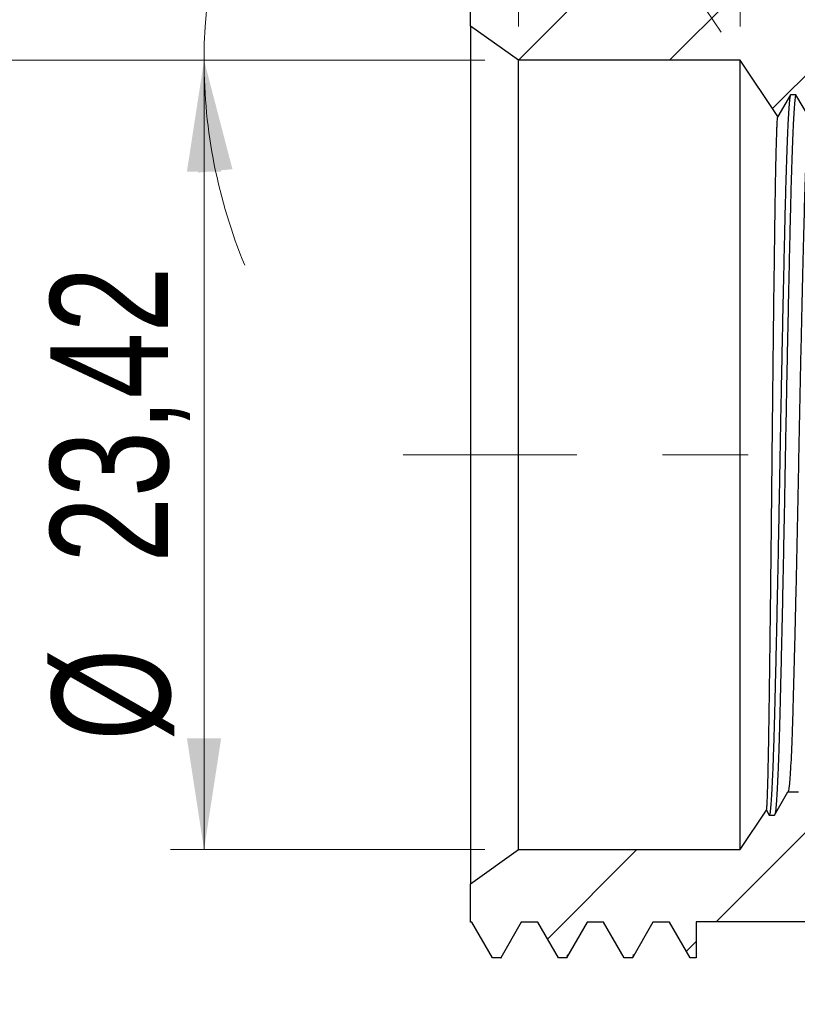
# Model space of a CAD drawing. Header units: millimetres. Extents: x 0 to 420, y 0 to 297.
# Tile 45 of 68: x 331 to 354, y 71 to 100. Entities that reach past the tile are written whole.
import ezdxf

# ---------------------------------------------------------------- set-up
doc = ezdxf.new("R2010")
doc.units = ezdxf.units.MM
doc.linetypes.add('CENTERX2', pattern=[20.32, 12.7, -2.54, 2.54, -2.54])
doc.styles.add('SLDTEXTSTYLE0', font='TXT', dxfattribs={"width": 0.75})
doc.dimstyles.new('SLDDIMSTYLE0', dxfattribs={"dimtxt": 3.5, "dimasz": 3.302, "dimexe": 0, "dimexo": 0.0625, "dimgap": 0.875, "dimtad": 1, "dimrnd": 1e-09, "dimzin": 12, "dimdsep": 46, "dimtxsty": 'SLDTEXTSTYLE0', "dimsah": 1, "dimcen": 0.09, "dimadec": 0, "dimazin": 3, "dimtfac": 1, "dimtmove": 0, "dimatfit": 0, "dimfxl": 0, "dimfrac": 2, "dimtolj": 1, "dimtzin": 12, "dimarcsym": 0})
doc.dimstyles.new('SLDDIMSTYLE1', dxfattribs={"dimtxt": 3.5, "dimasz": 3.302, "dimexe": 0, "dimexo": 0.0625, "dimgap": 0.875, "dimtad": 1, "dimrnd": 1e-09, "dimzin": 12, "dimdsep": 46, "dimtxsty": 'SLDTEXTSTYLE0', "dimsah": 1, "dimcen": 0.09, "dimadec": 0, "dimazin": 3, "dimtfac": 1, "dimtofl": 0, "dimtmove": 0, "dimatfit": 3, "dimfxl": 0, "dimfrac": 2, "dimtolj": 1, "dimtzin": 12, "dimarcsym": 0})
doc.dimstyles.new('SLDDIMSTYLE8', dxfattribs={"dimtxt": 3.5, "dimasz": 3.302, "dimexe": 0, "dimexo": 0.0625, "dimgap": 0.875, "dimtad": 1, "dimdec": 4, "dimzin": 12, "dimdsep": 46, "dimtxsty": 'SLDTEXTSTYLE0', "dimsah": 1, "dimcen": 0.09, "dimadec": 1, "dimazin": 3, "dimtfac": 1, "dimtdec": 1, "dimtofl": 0, "dimtmove": 0, "dimatfit": 3, "dimfxl": 0, "dimfrac": 2, "dimtolj": 1, "dimtzin": 12, "dimarcsym": 0})

# ---------------------------------------------------------------- blocks, each defined once
blk = doc.blocks.new('_D_75')
at = {"color": 7, "linetype": 'Continuous', "lineweight": 0}
for p, q in [((344.753, 101.23), (344.753, 114.805)), ((366.233, 90.48), (366.233, 114.805)), ((344.753, 113.805), (366.233, 113.805))]:
    blk.add_line(p, q, dxfattribs=at)
at = {"color": 7, "linetype": 'Continuous', "lineweight": 18}
for points in [[(344.753, 113.805), (348.055, 113.297), (348.055, 114.313)], [(366.233, 113.805), (362.931, 114.313), (362.931, 113.297)]]:
    blk.add_solid(points, dxfattribs=at)
at = {"color": 7, "linetype": 'Continuous', "lineweight": 18, "insert": (349.451, 118.317), "char_height": 3.5, "attachment_point": 1, "style": 'SLDTEXTSTYLE0'}
blk.add_mtext('21,48', dxfattribs=at)
blk = doc.blocks.new('_D_76')
at = {"color": 7, "linetype": 'Continuous', "lineweight": 0}
for p, q in [((345.179, 99.215), (335.844, 99.215)), ((336.844, 99.215), (336.844, 75.795)), ((345.179, 75.795), (335.844, 75.795))]:
    blk.add_line(p, q, dxfattribs=at)
at = {"color": 7, "linetype": 'Continuous', "lineweight": 18}
for points in [[(336.844, 99.215), (336.336, 95.913), (337.352, 95.913)], [(336.844, 75.795), (337.352, 79.097), (336.336, 79.097)]]:
    blk.add_solid(points, dxfattribs=at)
at = {"color": 7, "linetype": 'Continuous', "lineweight": 18, "char_height": 3.5, "attachment_point": 1, "rotation": 90, "style": 'SLDTEXTSTYLE0'}
for s, insert in [('23,42', (332.279, 84.306)), ('%%c', (332.332, 79.028))]:
    blk.add_mtext(s, dxfattribs=dict(at, insert=insert))
blk = doc.blocks.new('_D_77')
at = {"color": 7, "linetype": 'Continuous', "lineweight": 0}
for p, q in [((346.179, 100.215), (346.179, 108.495)), ((352.753, 100.215), (352.753, 108.495)), ((346.179, 107.495), (339.829, 107.495)), ((352.753, 107.495), (346.179, 107.495)), ((352.753, 107.495), (359.103, 107.495))]:
    blk.add_line(p, q, dxfattribs=at)
at = {"color": 7, "linetype": 'Continuous', "lineweight": 18}
for points in [[(346.179, 107.495), (342.877, 108.003), (342.877, 106.987)], [(352.753, 107.495), (356.055, 106.987), (356.055, 108.003)]]:
    blk.add_solid(points, dxfattribs=at)
at = {"color": 7, "linetype": 'Continuous', "lineweight": 18, "insert": (345.359, 112.007), "char_height": 3.5, "attachment_point": 1, "style": 'SLDTEXTSTYLE0'}
blk.add_mtext('6,57', dxfattribs=at)
blk = doc.blocks.new('_D_79')
at = {"color": 7, "linetype": 'Continuous', "lineweight": 0}
for p, q in [((343.939, 100.81), (329.463, 111.117)), ((345.179, 99.215), (325.659, 99.215))]:
    blk.add_line(p, q, dxfattribs=at)
at = {"color": 7, "linetype": 'Continuous', "lineweight": 18}
for start, end in [(126.1191, 144.5495), (144.5495, 180), (180, 198.4304)]:
    blk.add_arc((346.179, 99.215), 19.52, start, end, dxfattribs=at)
for points in [[(330.278, 110.537), (332.799, 112.729), (332.024, 113.385)], [(326.659, 99.215), (326.429, 95.882), (327.442, 95.967)]]:
    blk.add_solid(points, dxfattribs=at)
at = {"color": 7, "linetype": 'Continuous', "lineweight": 18, "insert": (321.98, 103.878), "char_height": 3.5, "attachment_point": 1, "rotation": 66.295, "style": 'SLDTEXTSTYLE0'}
blk.add_mtext('35,5°', dxfattribs=at)
blk = doc.blocks.new('_D_80')
at = {"color": 7, "linetype": 'Continuous', "lineweight": 0}
for p, q in [((352.195, 100.045), (343.317, 113.247)), ((345.179, 99.215), (335.844, 99.215))]:
    blk.add_line(p, q, dxfattribs=at)
at = {"color": 7, "linetype": 'Continuous', "lineweight": 18}
for start, end in [(101.4354, 123.9214), (123.9214, 180), (180, 202.486)]:
    blk.add_arc((352.753, 99.215), 15.909, start, end, dxfattribs=at)
for points in [[(343.875, 112.417), (347.028, 113.522), (346.55, 114.418)], [(336.844, 99.215), (336.676, 95.879), (337.687, 95.983)]]:
    blk.add_solid(points, dxfattribs=at)
at = {"color": 7, "linetype": 'Continuous', "lineweight": 18, "insert": (335.03, 110.736), "char_height": 3.5, "attachment_point": 1, "rotation": 42.0087, "style": 'SLDTEXTSTYLE0'}
blk.add_mtext('56,1°', dxfattribs=at)

msp = doc.modelspace()

# ---------------------------------------------------------------- hatches: boundary and pattern name
at = {"linetype": 'Continuous', "lineweight": 18}
h = msp.add_hatch(dxfattribs=at)
h.set_pattern_fill('ANSI31', style=0)
h.paths.add_polyline_path([(354.4131, 98.19281), (354.80998, 97.5054), (355.12748, 97.5054), (355.52435, 98.19281), (355.6831, 98.19281), (356.07998, 97.5054), (356.39748, 97.5054), (356.79435, 98.19281), (356.9531, 98.19281), (357.34998, 97.5054), (357.66748, 97.5054), (358.06435, 98.19281), (358.2231, 98.19281), (358.61998, 97.5054), (358.93748, 97.5054), (359.33435, 98.19281), (359.4931, 98.19281), (359.88998, 97.5054), (360.20748, 97.5054), (360.60435, 98.19281), (360.7631, 98.19281), (361.15998, 97.5054), (361.47748, 97.5054), (361.87435, 98.19281), (362.0331, 98.19281), (362.42998, 97.5054), (362.74748, 97.5054), (363.14435, 98.19281), (363.3031, 98.19281), (363.69998, 97.5054), (364.01748, 97.5054), (364.28324, 97.96572), (364.28324, 99.0054), (364.73324, 99.0054), (364.73324, 102.1054), (363.51324, 102.1054), (363.51324, 100.6054), (361.46324, 100.6054), (361.46324, 102.1054), (359.66324, 102.1054), (359.66324, 100.6054), (357.45324, 100.6054), (357.45324, 103.8054), (355.35324, 103.8054), (355.35324, 101.3554), (351.45324, 101.3554), (351.45324, 101.37285), (351.14558, 101.37285), (350.535, 102.4304), (350.29077, 102.4304), (349.68019, 101.37285), (349.19173, 101.37285), (348.58115, 102.4304), (348.33692, 102.4304), (347.72634, 101.37285), (347.23788, 101.37285), (346.62731, 102.4304), (346.38308, 102.4304), (345.7725, 101.37285), (345.28404, 101.37285), (344.75324, 102.29221), (344.75324, 100.2304), (346.17882, 99.2154), (352.75324, 99.2154), (353.87862, 97.54201), (354.25435, 98.19281)], flags=0)
h = msp.add_hatch(dxfattribs=at)
h.set_pattern_fill('ANSI31', style=0)
h.paths.add_polyline_path([(354.17498, 77.5054), (353.7781, 76.81799), (353.61935, 76.81799), (353.53694, 76.96073), (352.75324, 75.7954), (346.17882, 75.7954), (344.75324, 74.7804), (344.75324, 73.63795), (344.79558, 73.63795), (345.40615, 72.5804), (345.65038, 72.5804), (346.26096, 73.63795), (346.74942, 73.63795), (347.36, 72.5804), (347.60423, 72.5804), (348.21481, 73.63795), (348.70327, 73.63795), (349.31384, 72.5804), (349.55808, 72.5804), (350.16865, 73.63795), (350.65711, 73.63795), (351.26769, 72.5804), (351.45324, 72.5804), (351.45324, 73.6554), (355.35324, 73.6554), (355.35324, 71.2054), (357.45324, 71.2054), (357.45324, 74.4054), (359.66324, 74.4054), (359.66324, 72.9054), (361.46324, 72.9054), (361.46324, 74.4054), (363.51324, 74.4054), (363.51324, 72.9054), (364.73324, 72.9054), (364.73324, 76.0054), (364.28324, 76.0054), (364.28324, 77.41579), (363.9381, 76.81799), (363.77935, 76.81799), (363.38248, 77.5054), (363.06498, 77.5054), (362.6681, 76.81799), (362.50935, 76.81799), (362.11248, 77.5054), (361.79498, 77.5054), (361.3981, 76.81799), (361.23935, 76.81799), (360.84248, 77.5054), (360.52498, 77.5054), (360.1281, 76.81799), (359.96935, 76.81799), (359.57248, 77.5054), (359.25498, 77.5054), (358.8581, 76.81799), (358.69935, 76.81799), (358.30248, 77.5054), (357.98498, 77.5054), (357.5881, 76.81799), (357.42935, 76.81799), (357.03248, 77.5054), (356.71498, 77.5054), (356.3181, 76.81799), (356.15935, 76.81799), (355.76248, 77.5054), (355.44498, 77.5054), (355.0481, 76.81799), (354.88935, 76.81799), (354.49248, 77.5054)], flags=0)

# ---------------------------------------------------------------- linework, layer by layer
at = {"color": 7, "linetype": 'Continuous', "lineweight": 25}
for p, q in [((344.75324, 100.2304), (344.75324, 102.29221)), ((346.17882, 99.2154), (344.75324, 100.2304)), ((344.75324, 100.2304), (344.75324, 74.7804)), ((352.75324, 99.2154), (346.17882, 99.2154)), ((346.17882, 75.7954), (346.17882, 99.2154)), ((353.87862, 97.54201), (352.75324, 99.2154)), ((352.75324, 75.7954), (352.75324, 99.2154)), ((354.25435, 98.19281), (353.87862, 97.54202)), ((354.4131, 98.19281), (354.25435, 98.19281)), ((354.80998, 97.5054), (354.4131, 98.19281)), ((353.7781, 76.81799), (354.17498, 77.5054)), ((354.17498, 77.5054), (354.49248, 77.5054)), ((352.75324, 75.7954), (353.53694, 76.96073)), ((353.53694, 76.96073), (353.61935, 76.81799)), ((353.61935, 76.81799), (353.7781, 76.81799)), ((344.75324, 74.7804), (346.17882, 75.7954)), ((346.17882, 75.7954), (352.75324, 75.7954)), ((344.75324, 73.63795), (344.75324, 74.7804)), ((344.79558, 73.63795), (344.75324, 73.63795)), ((345.40615, 72.5804), (344.79558, 73.63795)), ((346.26096, 73.63795), (345.65038, 72.5804)), ((346.74942, 73.63795), (346.26096, 73.63795)), ((347.36, 72.5804), (346.74942, 73.63795)), ((348.21481, 73.63795), (347.60423, 72.5804)), ((348.70327, 73.63795), (348.21481, 73.63795)), ((349.31384, 72.5804), (348.70327, 73.63795)), ((350.16865, 73.63795), (349.55808, 72.5804)), ((350.65711, 73.63795), (350.16865, 73.63795)), ((351.26769, 72.5804), (350.65711, 73.63795)), ((355.35324, 73.6554), (351.45324, 73.6554)), ((351.45324, 73.6554), (351.45324, 72.5804)), ((345.65038, 72.5804), (345.40615, 72.5804)), ((347.60423, 72.5804), (347.36, 72.5804)), ((349.55808, 72.5804), (349.31384, 72.5804)), ((351.45324, 72.5804), (351.26769, 72.5804))]:
    msp.add_line(p, q, dxfattribs=at)
at = {"color": 7, "linetype": 'CENTERX2', "lineweight": 18}
msp.add_line((368.23324, 87.5054), (342.75324, 87.5054), dxfattribs=at)
at = {"color": 7, "linetype": 'Continuous', "lineweight": 25}
for points, knots in [([(354.24833, 98.17712), (354.24427, 98.17014), (354.23408, 98.15261), (354.21707, 98.01371), (354.19739, 97.77287), (354.17729, 97.42977), (354.15706, 96.99282), (354.13698, 96.46699), (354.11785, 95.87647), (354.09979, 95.23751), (354.08303, 94.55975), (354.0657, 93.8259), (354.04775, 93.03528), (354.02934, 92.19392), (354.01105, 91.32788), (353.99309, 90.4495), (353.97567, 89.57027), (353.95862, 88.68247), (353.94204, 87.79536), (353.92588, 86.89334), (353.90897, 85.97557), (353.89108, 85.0433), (353.87271, 84.12249), (353.85408, 83.2246), (353.83541, 82.36073), (353.81727, 81.55659), (353.79987, 80.8179), (353.78329, 80.14766), (353.76746, 79.53147), (353.75123, 78.96848), (353.73375, 78.43996), (353.71514, 77.96005), (353.69557, 77.54588), (353.67594, 77.21994), (353.65654, 76.98849), (353.63757, 76.8445), (353.6254, 76.82679), (353.61935, 76.81799)], [0, 0, 0, 0, 0.02031237, 0.0510453, 0.0821328, 0.11343383, 0.14480142, 0.1760867, 0.20714314, 0.23549839, 0.26349486, 0.29173544, 0.32032251, 0.34914784, 0.37809754, 0.40540295, 0.43261689, 0.45964315, 0.48638948, 0.51279608, 0.54099038, 0.56954312, 0.59834684, 0.62728819, 0.65625052, 0.68511668, 0.71214302, 0.73888944, 0.7652961, 0.79186949, 0.81876691, 0.84902129, 0.87943575, 0.90987501, 0.94020308, 0.97028696, 1, 1, 1, 1]), ([(354.4131, 98.19281), (354.40706, 98.18364), (354.39488, 98.16518), (354.37583, 98.0149), (354.35614, 97.77255), (354.33604, 97.42986), (354.31581, 96.9928), (354.29573, 96.46699), (354.2766, 95.87647), (354.25854, 95.23751), (354.24178, 94.55976), (354.22445, 93.8259), (354.2065, 93.03528), (354.18809, 92.19392), (354.1698, 91.32788), (354.15184, 90.4495), (354.13442, 89.57027), (354.11737, 88.68247), (354.10079, 87.79536), (354.08463, 86.89334), (354.06772, 85.97557), (354.04983, 85.0433), (354.03146, 84.12249), (354.01283, 83.2246), (353.99416, 82.36073), (353.97602, 81.55659), (353.95862, 80.8179), (353.94204, 80.14766), (353.92621, 79.53147), (353.90998, 78.96849), (353.8925, 78.43993), (353.87389, 77.96019), (353.85431, 77.54534), (353.8347, 77.22198), (353.81648, 76.9961), (353.80504, 76.92267), (353.79994, 76.88996)], [0, 0, 0, 0, 0.03111513, 0.06264952, 0.09454771, 0.12666501, 0.1588506, 0.19095174, 0.22281807, 0.25191278, 0.28063935, 0.30961639, 0.33894896, 0.368526, 0.39823066, 0.42624815, 0.45417178, 0.48190284, 0.50934666, 0.5364419, 0.56537146, 0.5946688, 0.62422367, 0.65391976, 0.68363738, 0.71325632, 0.74098745, 0.76843138, 0.79552668, 0.82279305, 0.85039191, 0.88143527, 0.9126429, 0.94387597, 0.97499495, 1, 1, 1, 1]), ([(353.81435, 95.93), (353.81552, 95.9877), (353.81802, 96.11029), (353.82201, 96.29166), (353.82683, 96.49604), (353.83233, 96.70728), (353.83859, 96.91931), (353.84491, 97.10335), (353.8511, 97.25305), (353.85678, 97.36592), (353.86037, 97.4176), (353.86208, 97.44233)], [0, 0, 0, 0, 0.07433511, 0.1579255, 0.2507543, 0.37584428, 0.50082366, 0.64034956, 0.77003661, 0.88991181, 1, 1, 1, 1]), ([(353.86208, 97.44233), (353.86305, 97.45441), (353.86496, 97.47824), (353.86775, 97.50463), (353.87095, 97.52784), (353.87396, 97.5403), (353.87666, 97.54397), (353.87802, 97.54261), (353.87862, 97.54201)], [0, 0, 0, 0, 0.17192799, 0.33920048, 0.50182373, 0.75117316, 0.89053295, 1, 1, 1, 1]), ([(354.80998, 97.5054), (354.80374, 97.5054), (354.79769, 97.49018), (354.78504, 97.42826), (354.77856, 97.38149), (354.75877, 97.19275), (354.74511, 97.00187), (354.71763, 96.49611), (354.70382, 96.1813), (354.67685, 95.44838), (354.6637, 95.03046), (354.64499, 94.34947), (354.63894, 94.11393), (354.62629, 93.61617), (354.61981, 93.35532), (354.60002, 92.54115), (354.58636, 91.95588), (354.55888, 90.73178), (354.54507, 90.09317), (354.5181, 88.80088), (354.50495, 88.14745), (354.48624, 87.18438), (354.48019, 86.86649), (354.46754, 86.22447), (354.46106, 85.90235), (354.44127, 84.93967), (354.42761, 84.30285), (354.40013, 83.07748), (354.38632, 82.48916), (354.35935, 81.39451), (354.3462, 80.88833), (354.32749, 80.20733), (354.32144, 79.99332), (354.30879, 79.58312), (354.30231, 79.38842), (354.28252, 78.84116), (354.26886, 78.52583), (354.24138, 78.01699), (354.22757, 77.8236), (354.2006, 77.56781), (354.18745, 77.5054), (354.17498, 77.5054)], [0, 0, 0, 0, 0.03125, 0.03125, 0.0625, 0.0625, 0.125, 0.125, 0.1875, 0.1875, 0.25, 0.25, 0.28125, 0.28125, 0.3125, 0.3125, 0.375, 0.375, 0.4375, 0.4375, 0.5, 0.5, 0.53125, 0.53125, 0.5625, 0.5625, 0.625, 0.625, 0.6875, 0.6875, 0.75, 0.75, 0.78125, 0.78125, 0.8125, 0.8125, 0.875, 0.875, 0.9375, 0.9375, 1, 1, 1, 1]), ([(353.68703, 85.49177), (353.68815, 85.59658), (353.69035, 85.80309), (353.69357, 86.11007), (353.69667, 86.40864), (353.69964, 86.69863), (353.70284, 87.01439), (353.70629, 87.35941), (353.71142, 87.86343), (353.72055, 88.74105), (353.73401, 89.97977), (353.75046, 91.40763), (353.76686, 92.74749), (353.78026, 93.76833), (353.78919, 94.4179), (353.79435, 94.77176), (353.79858, 95.04639), (353.80333, 95.33558), (353.80868, 95.63988), (353.81242, 95.83121), (353.81435, 95.93)], [0, 0, 0, 0, 0.026494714, 0.052205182, 0.077132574, 0.101278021, 0.124642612, 0.15587189, 0.187213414, 0.250184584, 0.374912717, 0.499921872, 0.625123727, 0.749797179, 0.812748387, 0.843541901, 0.875391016, 0.91411148, 0.955650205, 1, 1, 1, 1]), ([(353.64012, 81.46866), (353.64117, 81.55049), (353.64351, 81.73368), (353.64742, 82.04577), (353.65211, 82.42611), (353.65756, 82.87901), (353.66386, 83.41286), (353.67044, 83.98498), (353.67674, 84.54715), (353.68219, 85.04184), (353.68551, 85.35027), (353.68703, 85.49177)], [0, 0, 0, 0, 0.06760887, 0.15136394, 0.25123687, 0.36719371, 0.499195, 0.65104734, 0.78510217, 0.90140625, 1, 1, 1, 1]), ([(353.60397, 78.94895), (353.60502, 79.00937), (353.60709, 79.12835), (353.61012, 79.31268), (353.61358, 79.53202), (353.61749, 79.79276), (353.62221, 80.12707), (353.62757, 80.5142), (353.63365, 80.96745), (353.63792, 81.2981), (353.64012, 81.46866)], [0, 0, 0, 0, 0.08627479, 0.16991207, 0.25091549, 0.37557851, 0.5000164, 0.65574085, 0.82241265, 1, 1, 1, 1]), ([(353.55809, 77.19418), (353.55923, 77.21796), (353.56164, 77.2683), (353.56548, 77.36251), (353.5701, 77.48977), (353.57536, 77.65595), (353.58137, 77.87249), (353.58746, 78.1204), (353.59342, 78.39352), (353.59888, 78.66687), (353.60232, 78.85776), (353.60397, 78.94895)], [0, 0, 0, 0, 0.07495002, 0.15863657, 0.25104493, 0.37597099, 0.500795, 0.64095416, 0.77085776, 0.89053176, 1, 1, 1, 1]), ([(353.53694, 76.96073), (353.53774, 76.96242), (353.53934, 76.96585), (353.54347, 76.98677), (353.54968, 77.04246), (353.55519, 77.1419), (353.55809, 77.19418)], [0, 0, 0, 0, 0.11572488, 0.23379379, 0.5971983, 1, 1, 1, 1]), ([(345.65038, 72.5804), (345.65734, 72.58044), (345.66433, 72.58049), (345.67147, 72.61681), (345.67151, 72.61699)], [0, 0, 0, 0, 0.99526448, 1, 1, 1, 1]), ([(347.60423, 72.5804), (347.61178, 72.58497), (347.62297, 72.59176), (347.63443, 72.66126), (347.63816, 72.68389)], [0, 0, 0, 0, 0.67440193, 1, 1, 1, 1]), ([(349.55808, 72.5804), (349.56621, 72.58486), (349.57739, 72.59099), (349.58887, 72.66471), (349.59201, 72.68485)], [0, 0, 0, 0, 0.72686832, 1, 1, 1, 1])]:
    msp.add_open_spline(points, degree=3, knots=knots, dxfattribs=at)

# ---------------------------------------------------------------- dimensions: what is measured, and where the dimension line sits
at = {"color": 7, "linetype": 'Continuous', "lineweight": 18}
for base, p1, p2, dimstyle, picture, middle in [((366.23324, 113.8054), (344.75324, 100.2304), (366.23324, 89.4804), 'SLDDIMSTYLE1', '_D_75', (355.26968, 113.8054)), ((346.17882, 107.49483), (352.75324, 99.2154), (346.17882, 99.2154), 'SLDDIMSTYLE0', '_D_77', (349.88451, 107.49483))]:
    dim = msp.add_linear_dim(base=base, p1=p1, p2=p2, dimstyle=dimstyle, dxfattribs=at)
    dim.commit()
    dim.dimension.update_dxf_attribs({"geometry": picture, "text_midpoint": middle, "dimtype": 160})
for base, line1, line2, picture, middle in [((338.71135, 106.69396), ((353.87862, 97.54201), (352.75324, 99.2154)), ((346.17882, 99.2154), (352.75324, 99.2154)), '_D_80', (342.1061, 111.03665)), ((327.58585, 105.15821), ((344.75324, 100.2304), (346.17882, 99.2154)), ((352.75324, 99.2154), (346.17882, 99.2154)), '_D_79', (328.30611, 107.06282))]:
    dim = msp.add_angular_dim_2l(base=base, line1=line1, line2=line2, dimstyle='SLDDIMSTYLE8', dxfattribs=at)
    dim.commit()
    dim.dimension.update_dxf_attribs({"geometry": picture, "text_midpoint": middle, "dimtype": 162})
dim = msp.add_linear_dim(base=(336.84402, 75.7954), p1=(346.17882, 99.2154), p2=(346.17882, 75.7954), angle=90, text='%%c<>', dimstyle='SLDDIMSTYLE1', dxfattribs=at)
dim.commit()
dim.dimension.update_dxf_attribs({"geometry": '_D_76', "text_midpoint": (336.84402, 87.48588), "dimtype": 160})

doc.saveas('drawing.dxf')
